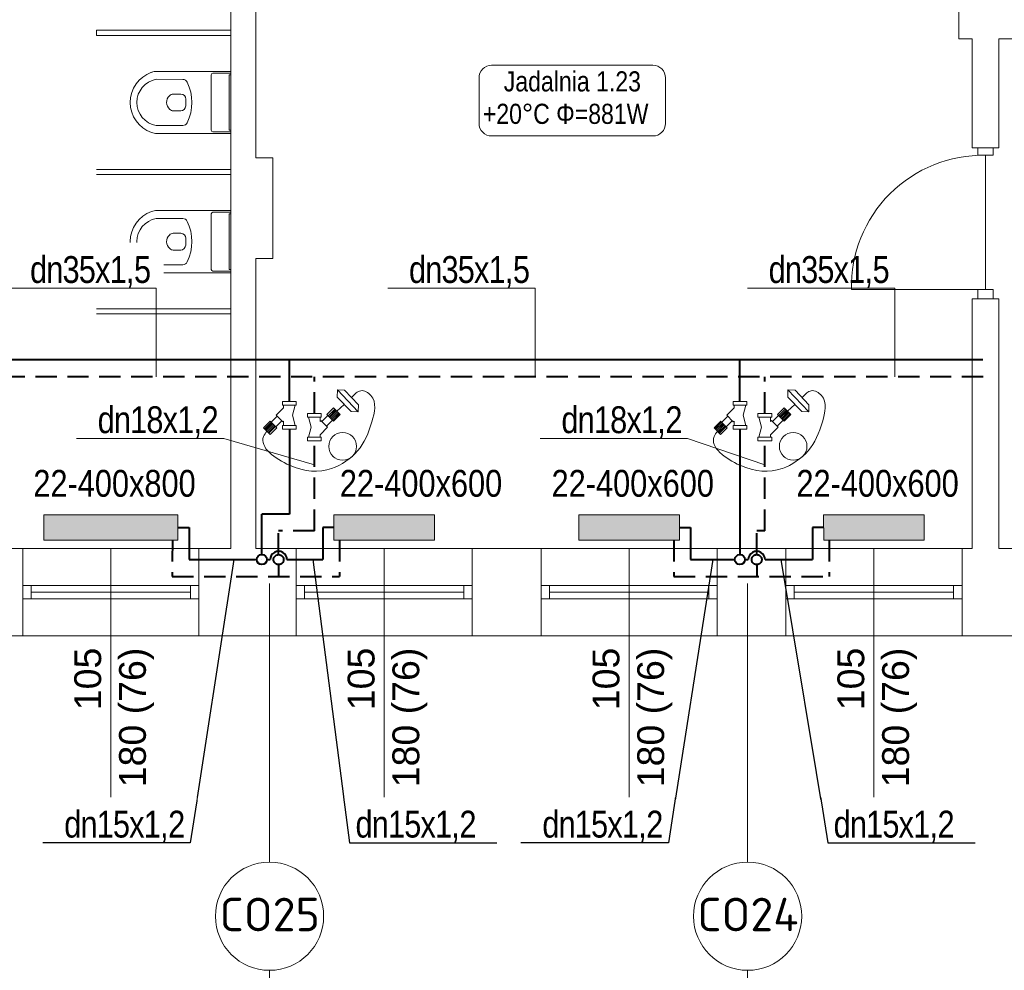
# Model space of a CAD drawing. Header units: millimetres. Extents: x -2390 to 43572, y -15084 to -12114.
# Tile 22 of 52: x 24241 to 24828, y -14249 to -13682. Entities that reach past the tile are written whole.
import ezdxf
from ezdxf import colors
from ezdxf.entities.mleader import LeaderData, LeaderLine
from ezdxf.enums import TextEntityAlignment as Align
from ezdxf.math import Vec2, Vec3

# ---------------------------------------------------------------- set-up
doc = ezdxf.new("R2010")
doc.units = ezdxf.units.MM
doc.linetypes.add('DASHED', pattern=[1.905, 1.27, -0.635])
for name, color, linetype, lineweight in [('@ grzejniki', 7, 'Continuous', 30), ('@ opis C..O.', 7, 'Continuous', 18), ('B_Wyposażenie', 10, 'Continuous', 9), ('IS-Działka (powrotna)', 5, 'DASHED', 40), ('IS-Działka (zasilająca)', 1, 'Continuous', 40), ('IS-Grzejnik', 7, 'Continuous', 5), ('IS-Grzejnik_etykieta', 7, 'Continuous', 5), ('IS-opis', 7, 'Continuous', 25), ('opisy', 5, 'Continuous', 5), ('stolarka', 3, 'Continuous', 9), ('wymiary', 6, 'Continuous', 5), ('zawory', 7, 'Continuous', 18), ('ściany nośne', 1, 'Continuous', 25)]:
    doc.layers.add(name, color=color, linetype=linetype, lineweight=lineweight)
doc.layers.add('IS-Room (Automatic)', color=7, linetype='Continuous', lineweight=5, true_color=0x000000)
doc.styles.add('Arial_Narrow_____', font='ARIALN.TTF')
doc.styles.add('ROMANS', font='romans.shx', dxfattribs={"height": 1})
doc.styles.get("Standard").update_dxf_attribs({"font": 'arial.ttf'})
doc.styles.add('TABELKA', font='romans.shx', dxfattribs={"width": 0.9})

# ---------------------------------------------------------------- blocks, each defined once
blk = doc.blocks.new('A$C19E64F29')
at = {"layer": 'zawory'}
for p, q in [((-15.45, -0.73), (-11.49, 3.28)), ((-10.4, -3.58), (-14.35, 0.37)), ((-10.4, -3.58), (-14.35, 0.37)), ((-9.85, -3.03), (-13.81, 0.92)), ((-9.85, -3.04), (-13.8, 0.92)), ((-9.3, -2.49), (-13.26, 1.47)), ((-9.3, -2.49), (-13.26, 1.46)), ((-8.76, -1.95), (-12.72, 2.01)), ((-8.76, -1.95), (-12.72, 2.01)), ((-8.22, -1.4), (-12.17, 2.56)), ((-7.53, -0.68), (-11.49, 3.28)), ((4.11, -2.17), (4.11, 0)), ((-11.48, -4.68), (-15.44, -0.72)), ((-10.94, -4.13), (-14.9, -0.17)), ((-11.49, -4.69), (-7.53, -0.68)), ((-10.94, -4.13), (-10.94, -4.13)), ((-7.28, -7.65), (-10.87, -4.06)), ((-4.53, -4.87), (-8.12, -1.28)), ((-7.9, -8.28), (-3.94, -4.27)), ((4.11, -2.17), (-4.11, -2.17)), ((-3.45, -4.76), (-3.94, -4.27)), ((-3.45, -2.17), (-3.45, -4.76)), ((1.9, -8.21), (3.52, -2.17)), ((-3.45, -12.71), (-7.89, -8.27)), ((3.52, -14.25), (1.9, -8.21)), ((4.11, -14.25), (-4.11, -14.25)), ((-3.45, -12.71), (-3.45, -14.25)), ((4.11, -16.42), (4.11, -14.25))]:
    blk.add_line(p, q, dxfattribs=at)
for points in [[(-4.11, -2.17), (-4.11, 0), (4.11, 0)], [(4.11, -16.42), (-4.11, -16.42), (-4.11, -14.25)]]:
    blk.add_lwpolyline(points, dxfattribs=at)
blk = doc.blocks.new('A$C419A285A')
at = {"layer": '@ grzejniki', "lineweight": 0}
for p, q in [((-134.6, -10.2), (-104.6, 19.8)), ((-104.6, 19.8), (15.4, 19.8)), ((-44.6, 19.8), (-44.6, 58.4)), ((15.4, 19.8), (45.4, -10.2)), ((-104.6, -40.2), (-134.6, -10.2)), ((-134.6, -10.2), (45.4, -10.2)), ((15.4, -40.2), (-104.6, -40.2)), ((-44.6, -100.2), (-44.6, -40.2)), ((45.4, -10.2), (15.4, -40.2))]:
    blk.add_line(p, q, dxfattribs=at)
blk = doc.blocks.new('A$C3D8D556D')
at = {"layer": '@ grzejniki', "lineweight": 0}
blk.add_circle((29.46, 37.85), 8.23, dxfattribs=at)
blk.add_spline([(-2.41, 45.93), (-3.69, 48.63), (-0.85, 54.75), (14.8, 55.29), (32.11, 46.8), (42.61, 31.3), (40.72, 6.13), (23.48, -9.25), (20.39, -7.35)], degree=3, dxfattribs=at)
at = {"layer": '@ grzejniki', "lineweight": 0, "xscale": -0.1, "yscale": 0.1, "zscale": 0.1, "rotation": 43.66614677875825}
blk.add_blockref('A$C419A285A', (-1.6, 38.63), dxfattribs=at)
at = {"layer": '@ grzejniki', "xscale": -1}
for p, rotation in [((9.82, 20.98), 90), ((19.11, 6.12), 270.0000000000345)]:
    blk.add_blockref('A$C19E64F29', p, dxfattribs=dict(at, rotation=rotation))
blk = doc.blocks.new('_None')

msp = doc.modelspace()

# ---------------------------------------------------------------- hatches: boundary and pattern name
at = {"layer": 'IS-Grzejnik', "transparency": 33554687, "extrusion": (0, 0, -1)}
for points in [[(-24488.15, -13992.14), (-24428.15, -13992.16), (-24428.14, -13976.98), (-24488.14, -13976.97)], [(-24634.15, -13992.14), (-24574.15, -13992.16), (-24574.14, -13976.98), (-24634.14, -13976.97)], [(-24780.15, -13992.14), (-24720.15, -13992.16), (-24720.14, -13976.98), (-24780.14, -13976.97)]]:
    msp.add_hatch(color=256, dxfattribs=at).paths.add_polyline_path(points)

# ---------------------------------------------------------------- linework, layer by layer
at = {"layer": 'B_Wyposażenie', "color": 252, "lineweight": 0}
for p, q in [((24366.65, -13688.15), (24286.65, -13688.15)), ((24286.65, -13691.15), (24286.65, -13688.15)), ((24366.65, -13691.15), (24286.65, -13691.15)), ((24366.65, -13712.64), (24322.69, -13712.64)), ((24355.96, -13713.64), (24366.65, -13713.64)), ((24337.97, -13717.38), (24322.07, -13717.32)), ((24354.96, -13747.67), (24354.96, -13714.64)), ((24365.65, -13747.67), (24365.65, -13714.64)), ((24365.65, -13714.64), (24366.65, -13714.64)), ((24332.29, -13726.17), (24336.84, -13726.17)), ((24339.77, -13733.17), (24339.84, -13729.17)), ((24332.36, -13736.17), (24336.77, -13736.17)), ((24322.07, -13744.97), (24337.97, -13744.91)), ((24355.96, -13748.67), (24366.65, -13748.67)), ((24365.65, -13747.67), (24366.65, -13747.67)), ((24322.69, -13749.67), (24366.65, -13749.67)), ((24366.65, -13771.15), (24286.65, -13771.15)), ((24366.65, -13774.15), (24286.65, -13774.15)), ((24366.65, -13795.64), (24322.69, -13795.64)), ((24337.97, -13800.38), (24322.07, -13800.32)), ((24354.96, -13830.67), (24354.96, -13797.64)), ((24355.96, -13796.64), (24366.65, -13796.64)), ((24365.65, -13830.67), (24365.65, -13797.64)), ((24365.65, -13797.64), (24366.65, -13797.64)), ((24332.29, -13809.17), (24336.84, -13809.17)), ((24339.77, -13816.17), (24339.84, -13812.17)), ((24332.36, -13819.17), (24336.77, -13819.17)), ((24322.07, -13827.97), (24337.97, -13827.91)), ((24365.65, -13830.67), (24366.65, -13830.67)), ((24322.69, -13832.67), (24366.65, -13832.67)), ((24355.96, -13831.67), (24366.65, -13831.67)), ((24366.65, -13854.15), (24286.65, -13854.15)), ((24366.65, -13857.15), (24286.65, -13857.15))]:
    msp.add_line(p, q, dxfattribs=at)
for centre, radius, start, end in [((24325.66, -13731.15), 19.02, 109.26952, 250.73048), ((24322.69, -13722.64), 10, 90, 109.26952), ((24355.96, -13714.64), 1, 90, 180), ((24324.73, -13731.14), 14.08, 100.9111, 259.0889), ((24337.95, -13720.38), 3, 26.06042, 89.60977), ((24315.94, -13731.14), 27.5, 333.93958, 26.06042), ((24333.91, -13731.14), 5.53, 134.47774, 228.16021), ((24332.29, -13729.17), 3, 90, 138.95226), ((24336.84, -13729.17), 3, 0, 90), ((24332.36, -13733.17), 3, 224.31918, 270), ((24336.77, -13733.17), 3, 270, 0), ((24337.95, -13741.91), 3, 270.39023, 333.93958), ((24322.69, -13739.67), 10, 250.73048, 270), ((24355.96, -13747.67), 1, 180, 270), ((24325.66, -13814.15), 19.02, 109.26952, 250.73048), ((24322.69, -13805.64), 10, 90, 109.26952), ((24324.73, -13814.14), 14.08, 100.9111, 259.0889), ((24337.95, -13803.38), 3, 26.06042, 89.60977), ((24315.94, -13814.14), 27.5, 333.93958, 26.06042), ((24355.96, -13797.64), 1, 90, 180), ((24333.91, -13814.14), 5.53, 134.47774, 228.16021), ((24332.29, -13812.17), 3, 90, 138.95226), ((24336.84, -13812.17), 3, 0, 90), ((24332.36, -13816.17), 3, 224.31918, 270), ((24336.77, -13816.17), 3, 270, 0), ((24337.95, -13824.91), 3, 270.39023, 333.93958), ((24355.96, -13830.67), 1, 180, 270), ((24322.69, -13822.67), 10, 250.73048, 270)]:
    msp.add_arc(centre, radius, start, end, dxfattribs=at)
at = {"layer": 'IS-Działka (powrotna)', "ltscale": 10}
for p, q in [((24815.3, -13894.73), (23429.92, -13894.73)), ((24416.46, -13916.59), (24416.46, -13894.72)), ((24685.08, -13916.58), (24685.08, -13894.72)), ((24416.46, -13986.6), (24416.46, -13933)), ((24685.08, -13986.6), (24685.08, -13933)), ((24395.14, -14000.73), (24395.14, -13986.6)), ((24416.46, -13986.6), (24395.14, -13986.6)), ((24685.08, -13986.6), (24680.22, -13986.6)), ((24680.22, -14000.73), (24680.22, -13986.6)), ((24331.79, -13992.11), (24331.78, -14013.73)), ((24431.52, -13992.18), (24431.51, -14013.78)), ((24630.79, -13992.11), (24630.78, -14013.73)), ((24723.4, -13992.18), (24723.4, -14013.78)), ((24395.14, -14006.73), (24395.14, -14013.77)), ((24680.22, -14006.73), (24680.22, -14013.77)), ((24331.78, -14013.73), (24431.51, -14013.78)), ((24630.78, -14013.73), (24723.4, -14013.78))]:
    msp.add_line(p, q, dxfattribs=at)
at = {"layer": 'IS-Działka (powrotna)', "ltscale": 80}
for centre in [(24395.14, -14003.73), (24680.22, -14003.73)]:
    msp.add_circle(centre, 3, dxfattribs=at)
at = {"layer": 'IS-Działka (zasilająca)'}
for p, q in [((24814.99, -13884.67), (23439.96, -13884.66)), ((24401.59, -13909.46), (24401.59, -13884.7)), ((24670.22, -13909.45), (24670.22, -13884.69)), ((24401.59, -13925.87), (24401.59, -13976.6)), ((24385.14, -14000.73), (24385.14, -13976.6)), ((24401.59, -13976.6), (24385.14, -13976.6)), ((24335.15, -13984.56), (24341.79, -13984.56)), ((24341.79, -13984.56), (24341.79, -14003.7)), ((24428.15, -13984.59), (24421.51, -13984.59)), ((24421.51, -13984.59), (24421.51, -14003.73)), ((24634.15, -13984.55), (24640.78, -13984.55)), ((24640.78, -13984.55), (24640.78, -14003.69)), ((24720.03, -13984.59), (24713.4, -13984.59)), ((24713.4, -13984.59), (24713.4, -14003.73)), ((24341.79, -14003.69), (24381.47, -14003.73)), ((24388.14, -14003.73), (24390.14, -14003.73)), ((24400.14, -14003.73), (24421.51, -14003.73)), ((24640.78, -14003.69), (24667.22, -14003.73)), ((24673.22, -14003.73), (24675.22, -14003.73)), ((24685.22, -14003.73), (24713.4, -14003.73))]:
    msp.add_line(p, q, dxfattribs=at)
for centre in [(24385.14, -14003.73), (24670.22, -14003.73)]:
    msp.add_circle(centre, 3, dxfattribs=at)
for centre in [(24395.14, -14003.73), (24680.22, -14003.73)]:
    msp.add_arc(centre, 5, 359.99918, 180.00134, dxfattribs=at)
at = {"layer": 'IS-Grzejnik', "extrusion": (0, 0, -1)}
for points in [[(-24488.15, -13992.14), (-24428.15, -13992.18), (-24428.14, -13977), (-24488.14, -13976.97)], [(-24634.15, -13992.14), (-24574.15, -13992.18), (-24574.14, -13977), (-24634.14, -13976.97)], [(-24780.15, -13992.14), (-24720.15, -13992.18), (-24720.14, -13977), (-24780.14, -13976.97)]]:
    msp.add_lwpolyline(points, close=True, dxfattribs=at)
at = {"layer": 'IS-Room (Automatic)'}
msp.add_lwpolyline([(24522.14, -13751.15), (24618.33, -13751.15, 0.414214), (24625.83, -13743.65), (24625.83, -13716.48, 0.414214), (24618.33, -13708.98), (24522.14, -13708.98, 0.414214), (24514.64, -13716.48), (24514.64, -13743.65, 0.414214)], format="xyb", close=True, dxfattribs=at)
at = {"layer": 'opisy', "color": 252, "lineweight": 0}
for p, q in [((24295.15, -13997.16), (24295.15, -14161.75)), ((24458.15, -13997.16), (24458.15, -14161.75)), ((24604.15, -13997.16), (24604.15, -14161.75)), ((24750.15, -13997.16), (24750.15, -14161.75))]:
    msp.add_line(p, q, dxfattribs=at)
at = {"layer": 'stolarka', "color": 252, "lineweight": 0}
for p, q in [((24812.15, -13762.66), (24812.15, -13758.16)), ((24821.15, -13762.66), (24821.15, -13758.16)), ((24812.15, -13762.66), (24821.15, -13762.66)), ((24816.65, -13842.66), (24816.65, -13762.66)), ((24816.65, -13842.66), (24736.65, -13842.66)), ((24812.15, -13842.66), (24821.15, -13842.66)), ((24812.15, -13842.66), (24812.15, -13848.16)), ((24821.15, -13842.66), (24821.15, -13848.16)), ((24242.65, -14019.16), (24247.65, -14019.16)), ((24247.65, -14019.16), (24247.65, -14027.16)), ((24247.65, -14019.16), (24342.65, -14019.16)), ((24347.65, -14019.16), (24342.65, -14019.16)), ((24342.65, -14019.16), (24342.65, -14027.16)), ((24405.65, -14019.16), (24410.65, -14019.16)), ((24410.65, -14019.16), (24410.65, -14027.16)), ((24410.65, -14019.16), (24505.65, -14019.16)), ((24510.65, -14019.16), (24505.65, -14019.16)), ((24505.65, -14019.16), (24505.65, -14027.16)), ((24551.65, -14019.16), (24556.65, -14019.16)), ((24556.65, -14019.16), (24556.65, -14027.16)), ((24556.65, -14019.16), (24651.65, -14019.16)), ((24656.65, -14019.16), (24651.65, -14019.16)), ((24651.65, -14019.16), (24651.65, -14027.16)), ((24697.65, -14019.16), (24702.65, -14019.16)), ((24702.65, -14019.16), (24702.65, -14027.16)), ((24702.65, -14019.16), (24797.65, -14019.16)), ((24802.65, -14019.16), (24797.65, -14019.16)), ((24797.65, -14019.16), (24797.65, -14027.16)), ((24247.65, -14023.16), (24342.65, -14023.16)), ((24410.65, -14023.16), (24505.65, -14023.16)), ((24556.65, -14023.16), (24651.65, -14023.16)), ((24702.65, -14023.16), (24797.65, -14023.16)), ((24247.65, -14027.16), (24242.65, -14027.16)), ((24247.65, -14027.16), (24342.65, -14027.16)), ((24342.65, -14027.16), (24347.65, -14027.16)), ((24410.65, -14027.16), (24405.65, -14027.16)), ((24410.65, -14027.16), (24505.65, -14027.16)), ((24505.65, -14027.16), (24510.65, -14027.16)), ((24556.65, -14027.16), (24551.65, -14027.16)), ((24556.65, -14027.16), (24651.65, -14027.16)), ((24651.65, -14027.16), (24656.65, -14027.16)), ((24702.65, -14027.16), (24697.65, -14027.16)), ((24702.65, -14027.16), (24797.65, -14027.16)), ((24797.65, -14027.16), (24802.65, -14027.16))]:
    msp.add_line(p, q, dxfattribs=at)
msp.add_lwpolyline([(24736.65, -13842.66, -0.425735), (24816.65, -13762.66)], format="xyb", dxfattribs=at)
at = {"layer": 'wymiary', "color": 0}
for p, q in [((24389.74, -14018.07), (24389.74, -14184.11)), ((24674.82, -14018.07), (24674.82, -14184.11))]:
    msp.add_line(p, q, dxfattribs=at)
at = {"layer": 'ściany nośne', "color": 252, "lineweight": 0}
for p, q in [((24366.65, -13584.15), (24366.65, -13997.16)), ((24381.65, -13584.15), (24381.65, -13764.15)), ((24800.65, -13584.15), (24800.65, -13693.16)), ((24800.65, -13693.16), (24808.65, -13693.16)), ((24808.65, -13758.16), (24808.65, -13693.16)), ((24824.65, -13758.16), (24824.65, -13693.16)), ((24824.65, -13693.16), (25107.65, -13693.16)), ((24808.65, -13758.16), (24824.65, -13758.16)), ((24391.65, -13764.15), (24381.65, -13764.15)), ((24391.65, -13764.15), (24391.65, -13824.15)), ((24381.65, -13824.15), (24381.65, -13997.16)), ((24391.65, -13824.15), (24381.65, -13824.15)), ((24808.65, -13997.16), (24808.65, -13848.16)), ((24808.65, -13848.16), (24824.65, -13848.16)), ((24824.65, -13997.16), (24824.65, -13848.16)), ((24366.65, -13997.16), (24076.65, -13997.16)), ((24242.65, -13997.16), (24242.65, -14049.16)), ((24347.65, -13997.16), (24347.65, -14049.16)), ((24808.65, -13997.16), (24381.65, -13997.16)), ((24405.65, -14049.16), (24405.65, -13997.16)), ((24510.65, -14049.16), (24510.65, -13997.16)), ((24551.65, -14049.16), (24551.65, -13997.16)), ((24656.65, -14049.16), (24656.65, -13997.16)), ((24697.65, -14049.16), (24697.65, -13997.16)), ((24802.65, -13997.16), (24802.65, -14049.16)), ((25107.65, -13997.16), (24824.65, -13997.16)), ((25881.65, -14049.16), (23305.65, -14049.16))]:
    msp.add_line(p, q, dxfattribs=at)
at = {"layer": 'ściany nośne'}
for p, q in [((24385.14, -14003.73), (24385.14, -14003.73)), ((24670.22, -14003.73), (24670.22, -14003.73))]:
    msp.add_line(p, q, dxfattribs=at)

# ---------------------------------------------------------------- texts
at = {"layer": 'IS-Grzejnik_etykieta', "lineweight": 0, "insert": (24248.91, -13950.26), "char_height": 16, "attachment_point": 1, "bg_fill": 2}
msp.add_mtext_dynamic_manual_height_columns('{\\fArial Narrow|b0|i0|c238|p34;22-400x800}', width=61.0819, gutter_width=299.56, heights=[0], dxfattribs=at)
at = {"layer": 'IS-Grzejnik_etykieta', "char_height": 20, "width": 65.0151, "attachment_point": 1, "style": 'Arial_Narrow_____', "bg_fill": 2}
for s, insert in [('\\pxqc;{\\fISOCPEUR|b0|i0|c238|p34;CO25}', (24357.41, -14205.34)), ('\\pxqc;{\\fISOCPEUR|b0|i0|c238|p34;CO24}', (24642.48, -14205.34))]:
    msp.add_mtext(s, dxfattribs=dict(at, insert=insert))
at = {"layer": 'IS-Room (Automatic)', "style": 'Arial_Narrow_____'}
for s, p in [('Φ=1809W', (24168.88, -13711.5)), ('Φ=881W', (24560.63, -13731.94))]:
    msp.add_text(s, height=12, dxfattribs=at).set_placement(p, align=Align.TOP_LEFT)
msp.add_text('Jadalnia 1.23', height=12, dxfattribs=at).set_placement((24570.31, -13728.19), align=Align.BOTTOM_CENTER)
msp.add_text('+20°C', height=12, dxfattribs=at).set_placement((24556.88, -13731.94), align=Align.TOP_RIGHT)
at = {"layer": 'opisy', "color": 252, "lineweight": 0, "char_height": 16, "width": 104.9128, "attachment_point": 3, "rotation": 90}
for insert in [(24273.34, -14056.24), (24436.34, -14056.24), (24582.34, -14056.24), (24728.34, -14056.24)]:
    msp.add_mtext('105\\P180 (76)', dxfattribs=dict(at, insert=insert))

# ---------------------------------------------------------------- leaders
at = {"layer": '@ opis C..O.'}
ml = msp.add_multileader_mtext('Standard', dxfattribs=at)
ml.set_content('{\\Fsimplex|c238;\\W0.7;\\T0.95;Automatyczny regulator różnicy ciśnień \\Pz regulatorem membranowym \\P\\pxi-2,l2,t4;\\A1;-^Izawór odcinający DN15\\A0; (czerwony) \\P-^Izawór regulacyjny \\A1;DN15\\A0; (niebieski\\A1;)}', color=256, style='ROMANS')
ml.set_leader_properties(color=256, linetype='ByLayer', lineweight=5)
ml.set_arrow_properties(name='NONE')
ml.build(insert=Vec2(0, 0))
ml.multileader.update_dxf_attribs({"text_left_attachment_type": 6, "text_right_attachment_type": 6, "dogleg_length": 0, "arrow_head_size": 0})
ctx = ml.context
ctx.base_point, ctx.char_height, ctx.arrow_head_size, ctx.plane_origin = Vec3(24065.74, -14489.16), 16, 0, Vec3(25129.65, -14935.81)
ctx.left_attachment, ctx.right_attachment = 6, 6
notes = []
notes.append((ctx, [(1, (1, 1, 0), (24389.74, -14489.16), (-1, 0), 0, [(0, [(24389.74, -14248.62)], 0, [])])]))
ctx.mtext.insert, ctx.mtext.width, ctx.mtext.line_spacing_style, ctx.mtext.flow_direction = Vec3(24067.74, -14467.83), 335.7149, 2, 5
at = {"layer": 'IS-opis', "color": 7}
ml = msp.add_multileader_mtext('Standard', dxfattribs=at)
ml.set_content('{\\fArial Narrow|b0|i0|c238|p34;\\W1;\\T0.95;\\C256;dn35x1,5}', color=7, style='TABELKA')
ml.set_leader_properties(color=256, linetype='ByLayer', lineweight=5)
ml.set_arrow_properties(name='NONE')
ml.build(insert=Vec2(0, 0))
ml.multileader.update_dxf_attribs({"has_dogleg": 0, "text_left_attachment_type": 6, "text_right_attachment_type": 6, "dogleg_length": 0, "arrow_head_size": 0})
ctx = ml.context
ctx.base_point, ctx.char_height, ctx.arrow_head_size, ctx.landing_gap_size, ctx.plane_origin, ctx.plane_y_axis = Vec3(24469.31, -13841.98), 16, 0, 4, Vec3(21181.43, -14459.09), Vec3(0, 1, 0)
ctx.left_attachment, ctx.right_attachment, ctx.text_align_type = 6, 6, 1
notes.append((ctx, [(0, (1, 1, 0), (24548.14, -13841.98), (-1, 0), 0, [(0, [(24548.14, -13894.72)], 0, [])])]))
ctx.mtext.insert, ctx.mtext.alignment, ctx.mtext.line_spacing_style, ctx.mtext.flow_direction = Vec3(24508.73, -13822.78), 2, 2, 5
ml = msp.add_multileader_mtext('Standard', dxfattribs=at)
ml.set_content('{\\fArial Narrow|b0|i0|c238|p34;\\W1;\\T0.95;\\C256;dn35x1,5}', color=7, style='TABELKA')
ml.set_leader_properties(color=256, linetype='ByLayer', lineweight=5)
ml.set_arrow_properties(name='NONE')
ml.build(insert=Vec2(0, 0))
ml.multileader.update_dxf_attribs({"has_dogleg": 0, "text_left_attachment_type": 6, "text_right_attachment_type": 6, "dogleg_length": 0, "arrow_head_size": 0})
ctx = ml.context
ctx.base_point, ctx.char_height, ctx.arrow_head_size, ctx.landing_gap_size, ctx.plane_origin, ctx.plane_y_axis = Vec3(24683.74, -13841.98), 16, 0, 4, Vec3(21395.86, -14459.09), Vec3(0, 1, 0)
ctx.left_attachment, ctx.right_attachment, ctx.text_align_type = 6, 6, 1
notes.append((ctx, [(0, (1, 1, 0), (24762.57, -13841.98), (-1, 0), 0, [(0, [(24762.57, -13894.72)], 0, [])])]))
ctx.mtext.insert, ctx.mtext.alignment, ctx.mtext.line_spacing_style, ctx.mtext.flow_direction = Vec3(24723.16, -13822.78), 2, 2, 5
for ctx, leaders in notes:
    for number, flags, end, landing, length, lines in leaders:
        leader = LeaderData()
        leader.index, (leader.has_last_leader_line, leader.has_dogleg_vector, leader.attachment_direction) = number, flags
        leader.last_leader_point, leader.dogleg_vector, leader.dogleg_length = Vec3(end), Vec3(landing), length
        for number, points, colour, breaks in lines:
            line = LeaderLine()
            line.index, line.vertices, line.color, line.breaks = number, Vec3.list(points), colors.encode_raw_color(colour), breaks
            leader.lines.append(line)
        ctx.leaders.append(leader)

# ---------------------------------------------------------------- next in the draw order: hatches: boundary and pattern name
at = {"layer": 'IS-Grzejnik', "transparency": 33554687, "extrusion": (0, 0, -1)}
msp.add_hatch(color=256, dxfattribs=at).paths.add_polyline_path([(-24335.15, -13992.14), (-24255.15, -13992.16), (-24255.14, -13976.98), (-24335.14, -13976.97)])

# ---------------------------------------------------------------- next in the draw order: linework, layer by layer
at = {"layer": 'IS-Grzejnik', "extrusion": (0, 0, -1)}
msp.add_lwpolyline([(-24335.15, -13992.14), (-24255.15, -13992.18), (-24255.14, -13977), (-24335.14, -13976.97)], close=True, dxfattribs=at)
at = {"layer": 'wymiary', "color": 0}
for centre in [(24389.74, -14216.36), (24674.82, -14216.36)]:
    msp.add_circle(centre, 32.26, dxfattribs=at)

# ---------------------------------------------------------------- next in the draw order: texts
at = {"layer": 'IS-Grzejnik_etykieta', "lineweight": 0, "char_height": 16, "attachment_point": 1, "bg_fill": 2}
for insert in [(24431.67, -13950.26), (24557.91, -13950.26), (24703.91, -13950.26)]:
    msp.add_mtext_dynamic_manual_height_columns('{\\fArial Narrow|b0|i0|c238|p34;22-400x600}', width=61.0819, gutter_width=299.56, heights=[0], dxfattribs=dict(at, insert=insert))

# ---------------------------------------------------------------- next in the draw order: leaders
at = {"layer": 'IS-opis', "color": 7}
ml = msp.add_multileader_mtext('Standard', dxfattribs=at)
ml.set_content('{\\fArial Narrow|b0|i0|c238|p34;\\W1;\\T0.95;\\C256;dn35x1,5}', color=7, style='TABELKA')
ml.set_leader_properties(color=256, linetype='ByLayer', lineweight=5)
ml.set_arrow_properties(name='NONE')
ml.build(insert=Vec2(0, 0))
ml.multileader.update_dxf_attribs({"has_dogleg": 0, "text_left_attachment_type": 6, "text_right_attachment_type": 6, "dogleg_length": 0, "arrow_head_size": 0})
ctx = ml.context
ctx.base_point, ctx.char_height, ctx.arrow_head_size, ctx.landing_gap_size, ctx.plane_origin, ctx.plane_y_axis = Vec3(24243.36, -13841.98), 16, 0, 4, Vec3(20955.48, -14459.09), Vec3(0, 1, 0)
ctx.left_attachment, ctx.right_attachment, ctx.text_align_type = 6, 6, 1
notes = []
notes.append((ctx, [(0, (1, 1, 0), (24322.19, -13841.98), (-1, 0), 0, [(0, [(24322.19, -13894.72)], 0, [])])]))
ctx.mtext.insert, ctx.mtext.alignment, ctx.mtext.line_spacing_style, ctx.mtext.flow_direction = Vec3(24282.78, -13822.78), 2, 2, 5
ctx.mtext.has_bg_fill, ctx.mtext.bg_color, ctx.mtext.bg_scale_factor, ctx.mtext.bg_transparency, ctx.mtext.use_window_bg_color = 1, -1027028792, 1.5, 0, 1
ml = msp.add_multileader_mtext('Standard', dxfattribs=at)
ml.set_content('{\\fArial Narrow|b0|i0|c238|p34;\\W1;\\T0.95;\\C256;dn18x1,2}', color=7, style='TABELKA')
ml.set_leader_properties(color=256, linetype='ByLayer', lineweight=5)
ml.set_arrow_properties(name='NONE')
ml.build(insert=Vec2(0, 0))
ml.multileader.update_dxf_attribs({"has_dogleg": 0, "text_left_attachment_type": 6, "text_right_attachment_type": 6, "dogleg_length": 0, "arrow_head_size": 0})
ctx = ml.context
ctx.base_point, ctx.char_height, ctx.arrow_head_size, ctx.landing_gap_size, ctx.plane_origin, ctx.plane_y_axis = Vec3(24283.78, -13931.53), 16, 0, 4, Vec3(21003.77, -14548.64), Vec3(0, 1, 0)
ctx.left_attachment, ctx.right_attachment, ctx.text_align_type = 6, 6, 1
notes.append((ctx, [(0, (1, 1, 0), (24362.4, -13931.53), (-1, 0), 0, [(0, [(24416.46, -13947.32)], 0, [])])]))
ctx.mtext.insert, ctx.mtext.alignment, ctx.mtext.line_spacing_style, ctx.mtext.flow_direction = Vec3(24323.09, -13912.33), 2, 2, 5
ml = msp.add_multileader_mtext('Standard', dxfattribs=at)
ml.set_content('{\\fArial Narrow|b0|i0|c238|p34;\\W1;\\T0.95;\\C256;dn15x1,2}', color=7, style='TABELKA')
ml.set_leader_properties(color=256, linetype='ByLayer', lineweight=-1)
ml.set_arrow_properties(name='NONE')
ml.build(insert=Vec2(0, 0))
ml.multileader.update_dxf_attribs({"has_dogleg": 0, "text_left_attachment_type": 6, "text_right_attachment_type": 6, "dogleg_length": 0, "arrow_head_size": 0})
ctx = ml.context
ctx.base_point, ctx.char_height, ctx.arrow_head_size, ctx.landing_gap_size, ctx.plane_origin, ctx.plane_y_axis = Vec3(24263.83, -14172.66), 16, 0, 4, Vec3(20931.43, -14760.74), Vec3(0, 1, 0)
ctx.left_attachment, ctx.right_attachment, ctx.text_align_type = 6, 6, 1
notes.append((ctx, [(0, (1, 1, 0), (24342.45, -14172.66), (-1, 0), 0, [(0, [(24368.55, -14003.72)], 0, [])])]))
ctx.mtext.insert, ctx.mtext.alignment, ctx.mtext.line_spacing_style, ctx.mtext.flow_direction = Vec3(24303.14, -14153.46), 2, 2, 5
ctx.mtext.has_bg_fill, ctx.mtext.bg_color, ctx.mtext.bg_scale_factor, ctx.mtext.bg_transparency, ctx.mtext.use_window_bg_color = 1, -1027028792, 1.5, 0, 1
ml = msp.add_multileader_mtext('Standard', dxfattribs=at)
ml.set_content('{\\fArial Narrow|b0|i0|c238|p34;\\W1;\\T0.95;\\C256;dn15x1,2}', color=7, style='TABELKA')
ml.set_leader_properties(color=256, linetype='ByLayer', lineweight=-1)
ml.set_arrow_properties(name='NONE')
ml.build(insert=Vec2(0, 0))
ml.multileader.update_dxf_attribs({"has_dogleg": 0, "text_left_attachment_type": 6, "text_right_attachment_type": 6, "dogleg_length": 0, "arrow_head_size": 0})
ctx = ml.context
ctx.base_point, ctx.char_height, ctx.arrow_head_size, ctx.landing_gap_size, ctx.plane_origin, ctx.plane_y_axis = Vec3(24437.51, -14172.66), 16, 0, 4, Vec3(21116.34, -14760.74), Vec3(0, 1, 0)
ctx.left_attachment, ctx.right_attachment, ctx.text_align_type = 6, 6, 1
notes.append((ctx, [(1, (1, 1, 0), (24437.51, -14172.66), (1, 0), 0, [(0, [(24415.52, -14003.73)], 0, [])])]))
ctx.mtext.insert, ctx.mtext.alignment, ctx.mtext.line_spacing_style, ctx.mtext.flow_direction = Vec3(24476.82, -14153.46), 2, 2, 5
ctx.mtext.has_bg_fill, ctx.mtext.bg_color, ctx.mtext.bg_scale_factor, ctx.mtext.bg_transparency, ctx.mtext.use_window_bg_color = 1, -1027028792, 1.5, 0, 1
ml = msp.add_multileader_mtext('Standard', dxfattribs=at)
ml.set_content('{\\fArial Narrow|b0|i0|c238|p34;\\W1;\\T0.95;\\C256;dn15x1,2}', color=7, style='TABELKA')
ml.set_leader_properties(color=256, linetype='ByLayer', lineweight=-1)
ml.set_arrow_properties(name='NONE')
ml.build(insert=Vec2(0, 0))
ml.multileader.update_dxf_attribs({"has_dogleg": 0, "text_left_attachment_type": 6, "text_right_attachment_type": 6, "dogleg_length": 0, "arrow_head_size": 0})
ctx = ml.context
ctx.base_point, ctx.char_height, ctx.arrow_head_size, ctx.landing_gap_size, ctx.plane_origin, ctx.plane_y_axis = Vec3(24548.9, -14172.66), 16, 0, 4, Vec3(21216.51, -14760.74), Vec3(0, 1, 0)
ctx.left_attachment, ctx.right_attachment, ctx.text_align_type = 6, 6, 1
notes.append((ctx, [(0, (1, 1, 0), (24627.53, -14172.66), (-1, 0), 0, [(0, [(24654, -14003.71)], 0, [])])]))
ctx.mtext.insert, ctx.mtext.alignment, ctx.mtext.line_spacing_style, ctx.mtext.flow_direction = Vec3(24588.22, -14153.46), 2, 2, 5
ctx.mtext.has_bg_fill, ctx.mtext.bg_color, ctx.mtext.bg_scale_factor, ctx.mtext.bg_transparency, ctx.mtext.use_window_bg_color = 1, -1027028792, 1.5, 0, 1
ml = msp.add_multileader_mtext('Standard', dxfattribs=at)
ml.set_content('{\\fArial Narrow|b0|i0|c238|p34;\\W1;\\T0.95;\\C256;dn15x1,2}', color=7, style='TABELKA')
ml.set_leader_properties(color=256, linetype='ByLayer', lineweight=-1)
ml.set_arrow_properties(name='NONE')
ml.build(insert=Vec2(0, 0))
ml.multileader.update_dxf_attribs({"has_dogleg": 0, "text_left_attachment_type": 6, "text_right_attachment_type": 6, "dogleg_length": 0, "arrow_head_size": 0})
ctx = ml.context
ctx.base_point, ctx.char_height, ctx.arrow_head_size, ctx.landing_gap_size, ctx.plane_origin, ctx.plane_y_axis = Vec3(24722.59, -14172.66), 16, 0, 4, Vec3(21401.41, -14760.74), Vec3(0, 1, 0)
ctx.left_attachment, ctx.right_attachment, ctx.text_align_type = 6, 6, 1
notes.append((ctx, [(1, (1, 1, 0), (24722.59, -14172.66), (1, 0), 0, [(0, [(24694.69, -14003.73)], 0, [])])]))
ctx.mtext.insert, ctx.mtext.alignment, ctx.mtext.line_spacing_style, ctx.mtext.flow_direction = Vec3(24761.9, -14153.46), 2, 2, 5
ctx.mtext.has_bg_fill, ctx.mtext.bg_color, ctx.mtext.bg_scale_factor, ctx.mtext.bg_transparency, ctx.mtext.use_window_bg_color = 1, -1027028792, 1.5, 0, 1
for ctx, leaders in notes:
    for number, flags, end, landing, length, lines in leaders:
        leader = LeaderData()
        leader.index, (leader.has_last_leader_line, leader.has_dogleg_vector, leader.attachment_direction) = number, flags
        leader.last_leader_point, leader.dogleg_vector, leader.dogleg_length = Vec3(end), Vec3(landing), length
        for number, points, colour, breaks in lines:
            line = LeaderLine()
            line.index, line.vertices, line.color, line.breaks = number, Vec3.list(points), colors.encode_raw_color(colour), breaks
            leader.lines.append(line)
        ctx.leaders.append(leader)

# ---------------------------------------------------------------- next in the draw order: linework, layer by layer
at = {"layer": 'IS-Działka (zasilająca)'}
msp.add_line((24670.22, -13925.87), (24670.22, -14000.73), dxfattribs=at)

# ---------------------------------------------------------------- next in the draw order: block references
at = {"layer": 'ściany nośne', "rotation": 270}
for p in [(24395.47, -13906.76), (24664.1, -13906.76)]:
    msp.add_blockref('A$C3D8D556D', p, dxfattribs=at)

# ---------------------------------------------------------------- next in the draw order: leaders
at = {"layer": '@ opis C..O.'}
ml = msp.add_multileader_mtext('Standard', dxfattribs=at)
ml.set_content('{\\Fsimplex|c238;\\W0.7;\\T0.95;Automatyczny regulator różnicy ciśnień \\Pz regulatorem membranowym \\P\\pxi-2,l2,t4;\\A1;-^Izawór odcinający DN15\\A0; (czerwony) \\P-^Izawór regulacyjny \\A1;DN15\\A0; (niebieski\\A1;)}', color=256, style='ROMANS')
ml.set_leader_properties(color=256, linetype='ByLayer', lineweight=5)
ml.set_arrow_properties(name='NONE')
ml.build(insert=Vec2(0, 0))
ml.multileader.update_dxf_attribs({"text_left_attachment_type": 6, "text_right_attachment_type": 6, "dogleg_length": 0, "arrow_head_size": 0})
ctx = ml.context
ctx.base_point, ctx.char_height, ctx.arrow_head_size, ctx.plane_origin = Vec3(24350.82, -14334.39), 16, 0, Vec3(25414.73, -14935.81)
ctx.left_attachment, ctx.right_attachment = 6, 6
notes = []
notes.append((ctx, [(1, (1, 1, 0), (24674.82, -14334.39), (-1, 0), 0, [(0, [(24674.82, -14248.62)], 0, [])])]))
ctx.mtext.insert, ctx.mtext.width, ctx.mtext.line_spacing_style, ctx.mtext.flow_direction = Vec3(24352.82, -14313.06), 335.7149, 2, 5
ctx.mtext.has_bg_fill, ctx.mtext.bg_color, ctx.mtext.bg_scale_factor, ctx.mtext.bg_transparency, ctx.mtext.use_window_bg_color = 1, -1027028792, 1.5, 0, 1
at = {"layer": 'IS-opis', "color": 7}
ml = msp.add_multileader_mtext('Standard', dxfattribs=at)
ml.set_content('{\\fArial Narrow|b0|i0|c238|p34;\\W1;\\T0.95;\\C256;dn18x1,2}', color=7, style='TABELKA')
ml.set_leader_properties(color=256, linetype='ByLayer', lineweight=5)
ml.set_arrow_properties(name='NONE')
ml.build(insert=Vec2(0, 0))
ml.multileader.update_dxf_attribs({"has_dogleg": 0, "text_left_attachment_type": 6, "text_right_attachment_type": 6, "dogleg_length": 0, "arrow_head_size": 0})
ctx = ml.context
ctx.base_point, ctx.char_height, ctx.arrow_head_size, ctx.landing_gap_size, ctx.plane_origin, ctx.plane_y_axis = Vec3(24560.28, -13931.53), 16, 0, 4, Vec3(21272.4, -14548.63), Vec3(0, 1, 0)
ctx.left_attachment, ctx.right_attachment, ctx.text_align_type = 6, 6, 1
notes.append((ctx, [(0, (1, 1, 0), (24638.91, -13931.53), (-1, 0), 0, [(0, [(24685.08, -13947.32)], 0, [])])]))
ctx.mtext.insert, ctx.mtext.alignment, ctx.mtext.line_spacing_style, ctx.mtext.flow_direction = Vec3(24599.6, -13912.33), 2, 2, 5
for ctx, leaders in notes:
    for number, flags, end, landing, length, lines in leaders:
        leader = LeaderData()
        leader.index, (leader.has_last_leader_line, leader.has_dogleg_vector, leader.attachment_direction) = number, flags
        leader.last_leader_point, leader.dogleg_vector, leader.dogleg_length = Vec3(end), Vec3(landing), length
        for number, points, colour, breaks in lines:
            line = LeaderLine()
            line.index, line.vertices, line.color, line.breaks = number, Vec3.list(points), colors.encode_raw_color(colour), breaks
            leader.lines.append(line)
        ctx.leaders.append(leader)

# ---------------------------------------------------------------- next in the draw order: leaders
at = {"layer": '@ opis C..O.'}
ml = msp.add_multileader_mtext('Standard', dxfattribs=at)
ml.set_content('{\\Fsimplex|c238;\\W0.7;\\T0.95;Automatyczny regulator różnicy ciśnień \\Pz regulatorem membranowym \\P\\pxi-2,l2,t4;\\A1;-^Izawór odcinający DN15\\A0; (czerwony) \\P-^Izawór regulacyjny \\A1;DN15\\A0; (niebieski\\A1;)}', color=256, style='ROMANS')
ml.set_leader_properties(color=256, linetype='ByLayer', lineweight=5)
ml.set_arrow_properties(name='NONE')
ml.build(insert=Vec2(0, 0))
ml.multileader.update_dxf_attribs({"text_left_attachment_type": 6, "text_right_attachment_type": 6, "dogleg_length": 0, "arrow_head_size": 0})
ctx = ml.context
ctx.base_point, ctx.char_height, ctx.arrow_head_size, ctx.plane_origin = Vec3(24644.94, -14489.28), 16, 0, Vec3(25708.85, -14935.81)
ctx.left_attachment, ctx.right_attachment = 6, 6
notes = []
notes.append((ctx, [(1, (1, 1, 0), (24968.94, -14489.28), (-1, 0), 0, [(0, [(24968.94, -14248.62)], 0, [])])]))
ctx.mtext.insert, ctx.mtext.width, ctx.mtext.line_spacing_style, ctx.mtext.flow_direction = Vec3(24646.94, -14467.95), 335.7149, 2, 5
for ctx, leaders in notes:
    for number, flags, end, landing, length, lines in leaders:
        leader = LeaderData()
        leader.index, (leader.has_last_leader_line, leader.has_dogleg_vector, leader.attachment_direction) = number, flags
        leader.last_leader_point, leader.dogleg_vector, leader.dogleg_length = Vec3(end), Vec3(landing), length
        for number, points, colour, breaks in lines:
            line = LeaderLine()
            line.index, line.vertices, line.color, line.breaks = number, Vec3.list(points), colors.encode_raw_color(colour), breaks
            leader.lines.append(line)
        ctx.leaders.append(leader)

doc.saveas('drawing.dxf')
